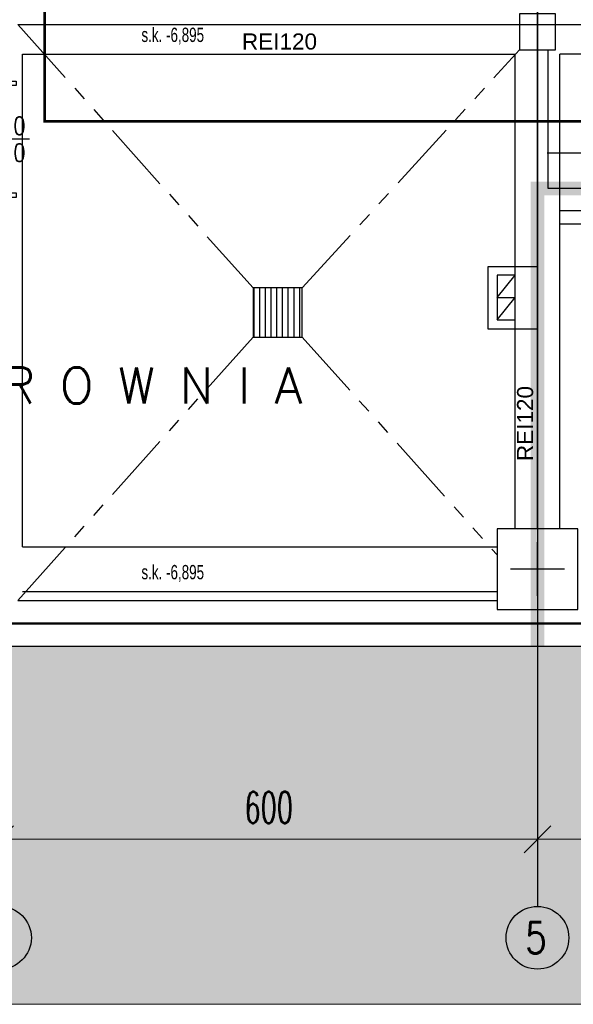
# Model space of a CAD drawing. Header units: centimetres. Extents: x -156440 to 298236, y -263599 to 81430.
# Tile 49 of 170: x 158244 to 164424, y -174092 to -163097. Entities that reach past the tile are written whole.
import ezdxf

# ---------------------------------------------------------------- set-up
doc = ezdxf.new("R2010")
doc.units = ezdxf.units.CM
doc.header["$LTSCALE"] = 50
doc.header["$PDMODE"] = 35
doc.header["$PDSIZE"] = 0.1
for name, pattern in [('Kondygnacja -2$0$ACAD_ISO03W100', [30, 12, -18]), ('Kondygnacja -2$0$DIVIDE', [31.75, 12.7, -6.35, 0, -6.35, 0, -6.35]), ('Kondygnacja -2$0$HIDDEN2', [4.7625, 3.175, -1.5875]), ('Kondygnacja -2$0$PHANTOM2', [31.75, 15.875, -3.175, 3.175, -3.175, 3.175, -3.175]), ('Linie przekrojowe$0$DASHDOT', [25.4, 12.7, -6.35, 0, -6.35]), ('Osie rzutów$0$DASHDOT2', [12.7, 6.35, -3.175, 0, -3.175])]:
    doc.linetypes.add(name, pattern=pattern)
doc.layers.get('0').update_dxf_attribs({"color": 8})
doc.layers.get('DEFPOINTS').update_dxf_attribs({"color": 8})
for name, color, linetype, lineweight in [('Kondygnacja -2$0$_SP KORYTA', 8, 'Continuous', 25), ('Kondygnacja -2$0$ARCH_INFO_WYMIARY', 8, 'Continuous', 9), ('Kondygnacja -2$0$RYSUNKOWE_NIEDRUK', 8, 'Continuous', 9), ('Linie przekrojowe$0$ARCH_LINIE PRZEKROJOWE', 8, 'Continuous', 25), ('Osie rzutów$0$ARCH_INFO_WYMIARY', 8, 'Continuous', 9)]:
    doc.layers.add(name, color=color, linetype=linetype, lineweight=lineweight)
for name, color, linetype in [('Kondygnacja -2$0$ARCH_ETAPOWANIE', 8, 'Kondygnacja -2$0$DIVIDE'), ('Kondygnacja -2$0$ARCH_GRUNT', 8, 'Continuous'), ('Kondygnacja -2$0$ARCH_INFO_ETYK_DRZWI_IST', 8, 'Continuous'), ('Kondygnacja -2$0$ARCH_INFO_ODPORNOŚĆ OGNIOWA', 8, 'Continuous'), ('Kondygnacja -2$0$ARCH_INFO_OPISY_IST', 8, 'Continuous'), ('Kondygnacja -2$0$ARCH_KONSTR_POWYŻEJ RZUTU_IST', 8, 'Kondygnacja -2$0$HIDDEN2'), ('Kondygnacja -2$0$ARCH_MUROWANE_IST', 9, 'Continuous'), ('Kondygnacja -2$0$ARCH_ODWODNIENIE_IST', 8, 'Kondygnacja -2$0$PHANTOM2'), ('Kondygnacja -2$0$ARCH_SCHODY_IST', 8, 'Continuous'), ('Kondygnacja -2$0$ARCH_WIDOK_IST', 8, 'Continuous'), ('Kondygnacja -2$0$ARCH_ŚLUSARKA_DRZWI_IST', 8, 'Continuous'), ('Kondygnacja -2$0$ARCH_ŻELBET_IST', 9, 'Continuous'), ('Osie rzutów$0$ARCH_INFO_OSIE_IST', 8, 'Osie rzutów$0$DASHDOT2'), ('Osie rzutów$0$ARCH_INFO_OSIE_OPISY_IST', 8, 'Continuous')]:
    doc.layers.add(name, color=color, linetype=linetype)
doc.styles.add('Kondygnacja -2$0$Arial', font='ARIAL.TTF')
doc.styles.add('Kondygnacja -2$0$BIKTS', font='bikromsw.shx', dxfattribs={"width": 0.8})
doc.styles.add('Kondygnacja -2$0$Romans', font='Romans.shx', dxfattribs={"width": 0.7})
doc.styles.add('Kondygnacja -2$0$ROMANS-50-CM', font='romans.shx', dxfattribs={"width": 0.8, "height": 10})
doc.styles.add('Osie rzutów$0$ROMANS-250-CM', font='romans.shx', dxfattribs={"width": 0.8, "height": 50})
doc.styles.add('Osie rzutów$0$wymiary_cuprum', font='Romans.shx', dxfattribs={"width": 0.6})
doc.dimstyles.new('Kondygnacja -2$0$Wymiary 1-100', dxfattribs={"dimtxt": 12, "dimasz": 10, "dimexe": 5, "dimexo": 0, "dimgap": 4, "dimtad": 1, "dimrnd": 0.5, "dimzin": 12, "dimdsep": 46, "dimtxsty": 'Kondygnacja -2$0$Romans', "dimblk": 'Kondygnacja -2$0$_Oblique', "dimcen": 10, "dimdle": 10, "dimclrt": 55, "dimazin": 0, "dimtfac": 1, "dimtmove": 1, "dimatfit": 3, "dimfxl": 0, "dimtolj": 1, "dimtzin": 0, "dimarcsym": 0})
doc.dimstyles.new('Osie rzutów$0$ARCH_ CT', dxfattribs={"dimtxt": 20, "dimasz": 20, "dimexe": 12, "dimexo": 20, "dimgap": 5, "dimtad": 1, "dimdec": 1, "dimrnd": 0.5, "dimzin": 9, "dimdsep": 46, "dimtxsty": 'Osie rzutów$0$wymiary_cuprum', "dimblk": 'Osie rzutów$0$_Oblique', "dimcen": 8, "dimdle": 12, "dimclrd": 256, "dimclre": 256, "dimclrt": 55, "dimadec": 1, "dimazin": 0, "dimtfac": 1, "dimtdec": 1, "dimtmove": 1, "dimatfit": 2, "dimldrblk": 'Osie rzutów$0$_Dot', "dimfxl": 0, "dimtolj": 1, "dimtzin": 0, "dimlwd": -1, "dimlwe": -1, "dimarcsym": 0})

# ---------------------------------------------------------------- blocks, each defined once
blk = doc.blocks.new('Osie rzutów$0$_Oblique')
at = {"color": 0, "linetype": 'ByBlock', "lineweight": -2}
blk.add_line((-0.5, -0.5), (0.5, 0.5), dxfattribs=at)
blk = doc.blocks.new('*D85')
at = {"layer": 'DEFPOINTS', "color": 0}
for p in [(8660, 4732.2), (9260, 4732.2), (9260, 4698.3)]:
    blk.add_point(p, dxfattribs=at)
at = {"layer": 'Osie rzutów$0$ARCH_INFO_WYMIARY'}
for p, q in [((8660, 4717.2), (8660, 4690.3)), ((9260, 4717.2), (9260, 4690.3)), ((8652, 4698.3), (9268, 4698.3))]:
    blk.add_line(p, q, dxfattribs=at)
at = {"layer": 'Osie rzutów$0$ARCH_INFO_WYMIARY', "xscale": 30, "yscale": 30, "zscale": 30, "rotation": 180}
blk.add_blockref('Osie rzutów$0$_Oblique', (8660, 4698.3), dxfattribs=at)
at = {"layer": 'Osie rzutów$0$ARCH_INFO_WYMIARY', "xscale": 30, "yscale": 30, "zscale": 30}
blk.add_blockref('Osie rzutów$0$_Oblique', (9260, 4698.3), dxfattribs=at)
at = {"layer": 'Osie rzutów$0$ARCH_INFO_WYMIARY', "color": 55, "insert": (8960, 4733.8), "char_height": 35, "attachment_point": 5, "style": 'Osie rzutów$0$wymiary_cuprum'}
blk.add_mtext('\\A1;600', dxfattribs=at)
blk = doc.blocks.new('Osie rzutów$0$_Dot')
at = {"color": 0, "linetype": 'ByBlock', "lineweight": -2}
blk.add_line((-0.5, 0), (-1, 0), dxfattribs=at)
at = {"color": 0, "linetype": 'ByBlock', "const_width": 0.5}
blk.add_lwpolyline([(-0.25, 0, 1), (0.25, 0, 1)], format="xyb", close=True, dxfattribs=at)
blk = doc.blocks.new('*D86')
at = {"layer": 'DEFPOINTS', "color": 0}
for p in [(8060, 4732.2), (8660, 4732.2), (8660, 4698.3)]:
    blk.add_point(p, dxfattribs=at)
at = {"layer": 'Osie rzutów$0$ARCH_INFO_WYMIARY'}
for p, q in [((8060, 4717.2), (8060, 4690.3)), ((8660, 4717.2), (8660, 4690.3)), ((8052, 4698.3), (8668, 4698.3))]:
    blk.add_line(p, q, dxfattribs=at)
at = {"layer": 'Osie rzutów$0$ARCH_INFO_WYMIARY', "xscale": 30, "yscale": 30, "zscale": 30, "rotation": 180}
blk.add_blockref('Osie rzutów$0$_Oblique', (8060, 4698.3), dxfattribs=at)
at = {"layer": 'Osie rzutów$0$ARCH_INFO_WYMIARY', "xscale": 30, "yscale": 30, "zscale": 30}
blk.add_blockref('Osie rzutów$0$_Oblique', (8660, 4698.3), dxfattribs=at)
at = {"layer": 'Osie rzutów$0$ARCH_INFO_WYMIARY', "color": 55, "insert": (8360, 4733.8), "char_height": 35, "attachment_point": 5, "style": 'Osie rzutów$0$wymiary_cuprum'}
blk.add_mtext('\\A1;600', dxfattribs=at)
blk = doc.blocks.new('Linie przekrojowe')
at = {"layer": 'Linie przekrojowe$0$ARCH_LINIE PRZEKROJOWE', "linetype": 'Linie przekrojowe$0$DASHDOT', "ltscale": 5, "const_width": 3, "flags": 128}
blk.add_lwpolyline([(8110, 12660), (8110, 5500), (8760, 5500), (8760, 5178.6)], dxfattribs=at)
blk = doc.blocks.new('Kondygnacja -2$0$_Oblique')
at = {"color": 0, "linetype": 'ByBlock', "lineweight": -2}
blk.add_line((-0.5, -0.5), (0.5, 0.5), dxfattribs=at)
blk = doc.blocks.new('*D251')
at = {"layer": 'DEFPOINTS', "color": 0}
for p in [(170874, -164585), (164144, -164982), (170874, -164982)]:
    blk.add_point(p, dxfattribs=at)
at = {"layer": 'Kondygnacja -2$0$ARCH_INFO_WYMIARY', "color": 0, "lineweight": -2}
for p, q in [((164134, -164585), (170884, -164585)), ((164144, -164593), (164144, -164580)), ((170874, -164593), (170874, -164580))]:
    blk.add_line(p, q, dxfattribs=at)
at = {"layer": 'Kondygnacja -2$0$ARCH_INFO_WYMIARY', "color": 0, "lineweight": -2, "xscale": 10, "yscale": 10, "zscale": 10, "rotation": 180}
blk.add_blockref('Kondygnacja -2$0$_Oblique', (164144, -164585), dxfattribs=at)
at = {"layer": 'Kondygnacja -2$0$ARCH_INFO_WYMIARY', "color": 0, "lineweight": -2, "xscale": 10, "yscale": 10, "zscale": 10}
blk.add_blockref('Kondygnacja -2$0$_Oblique', (170874, -164585), dxfattribs=at)
at = {"layer": 'Kondygnacja -2$0$ARCH_INFO_WYMIARY', "color": 55, "insert": (167509, -164575), "char_height": 12, "attachment_point": 5, "style": 'Kondygnacja -2$0$Romans'}
blk.add_mtext('\\A1;6730', dxfattribs=at)
blk = doc.blocks.new('Kondygnacja -2$0$DRZWI120')
at = {"lineweight": -3}
for p, q in [((0, -60), (0, 60)), ((-25, 0), (25, 0))]:
    blk.add_line(p, q, dxfattribs=at)
blk.add_line((0, 60), (120, 60))
for points in [[(-10, 65), (-10, 60), (0, 60), (0, 65)], [(-10, -60), (-10, -65), (0, -65), (0, -60)]]:
    blk.add_lwpolyline(points, close=True, dxfattribs=at)
blk.add_arc((0, 60), 120, 270, 0, dxfattribs=at)
blk = doc.blocks.new('Kondygnacja -2$0$konstukcja stropu -2')
at = {"layer": 'Kondygnacja -2$0$ARCH_KONSTR_POWYŻEJ RZUTU_IST', "ltscale": 10}
for p, q in [((8085, 5575), (8635, 5575)), ((8085, 5025), (8085, 5575)), ((8635, 5045), (8635, 5575)), ((8685, 5045), (8685, 5575)), ((9235, 5575), (8685, 5575)), ((8085, 5025), (8615, 5025)), ((8085, 4975), (8615, 4975))]:
    blk.add_line(p, q, dxfattribs=at)
at = {"layer": 'Kondygnacja -2$0$ARCH_KONSTR_POWYŻEJ RZUTU_IST', "ltscale": 10, "style": 'Kondygnacja -2$0$BIKTS', "width": 0.7}
for p in [(8217.9, 5588.6), (8217.9, 4988.6)]:
    blk.add_text('s.k. -6,895', height=16, dxfattribs=at).set_placement(p)
blk = doc.blocks.new('Osie rzutów')
at = {"layer": 'Osie rzutów$0$ARCH_INFO_OSIE_IST', "ltscale": 10}
for p, q in [((8660, 12510), (8660, 4623.26)), ((4436.04, 5600), (15156.54, 5600)), ((8660, 4970), (8660, 5030)), ((4436.04, 5000), (15156.54, 5000)), ((8690, 5000), (8630, 5000))]:
    blk.add_line(p, q, dxfattribs=at)
at = {"layer": 'Osie rzutów$0$ARCH_INFO_OSIE_OPISY_IST'}
for centre in [(8060, 4588.26), (8660, 4588.26)]:
    blk.add_circle(centre, 35, dxfattribs=at)
at = {"layer": 'Osie rzutów$0$ARCH_INFO_OSIE_OPISY_IST', "style": 'Osie rzutów$0$ROMANS-250-CM', "width": 0.8}
blk.add_text('5', height=35, dxfattribs=at).set_placement((8646.23, 4570.86))
at = {"layer": 'Osie rzutów$0$ARCH_INFO_WYMIARY'}
for base, p1, p2, picture, middle in [((8660, 4698.26), (8060, 4732.19), (8660, 4732.19), '*D86', (8360, 4733.76)), ((9260, 4698.26), (8660, 4732.19), (9260, 4732.19), '*D85', (8960, 4733.76))]:
    dim = blk.add_linear_dim(base=base, p1=p1, p2=p2, dimstyle='Osie rzutów$0$ARCH_ CT', override={"dimtxt": 35, "dimasz": 30, "dimexe": 8, "dimexo": 15, "dimgap": 18, "dimdle": 8}, dxfattribs=at)
    dim.commit()
    dim.dimension.update_dxf_attribs({"geometry": picture, "text_midpoint": middle})

msp = doc.modelspace()

# ---------------------------------------------------------------- hatches: boundary and pattern name
at = {"layer": 'Kondygnacja -2$0$ARCH_GRUNT', "linetype": 'Continuous', "lineweight": 5}
h = msp.add_hatch(dxfattribs=at)
h.set_pattern_fill('EARTH', color=256, scale=150.000081, angle=45, style=0)
h.set_pattern_definition([(45, (77424.2, -219231.8), (-1e-09, 1347.039), [952.501, -952.501]), (45, (77171.7, -218979.2), (-1e-09, 1347.039), [952.501, -952.501]), (45, (76919.1, -218726.6), (-1e-09, 1347.039), [952.501, -952.501]), (135, (76919.1, -218558.25), (-1347.039, -1e-09), [952.501, -952.501]), (135, (77171.7, -218305.7), (-1347.039, -1e-09), [952.501, -952.501]), (135, (77424.2, -218053.1), (-1347.039, -1e-09), [952.501, -952.501])])
h.paths.add_polyline_path([(212884.241, -145231.769), (212884.241, -170091.769), (126714.241, -170091.769), (126714.241, -162416.769), (124204.241, -162416.769), (124204.241, -158046.769), (126714.241, -158046.769), (126714.241, -145411.769), (124194.241, -145411.769), (124194.241, -139051.769), (126714.241, -139051.769), (126714.241, -120371.769), (126974.241, -120371.769), (126974.241, -120331.769), (123340.682, -120331.769), (104210.686, -114846.331), (92327.304, -139115.894), (85328.346, -135672.845), (88440.332, -129346.864), (81118.345, -125744.905), (84534.909, -118799.785), (97303.521, -125081.142), (97363.112, -124960.006), (104094.752, -111276.07), (123872.677, -116947.299), (125577.831, -117931.769), (126814.241, -117931.769), (126814.241, -111935.99), (122814.241, -111935.99), (122814.241, -112482.599), (111546.999, -109251.769), (100611.443, -109251.769), (95479.978, -119726.267), (82711.366, -113444.91), (75763.47, -127568.448), (83085.457, -131170.407), (79973.47, -137496.388), (94157.494, -144474.039), (106329.469, -119615.08), (122714.241, -124313.338), (122714.241, -135051.769), (120194.241, -135051.769), (120194.241, -149411.769), (122714.241, -149411.769), (122714.241, -154046.769), (120204.241, -154046.769), (120204.241, -166416.769), (122714.241, -166416.769), (122714.241, -174091.769), (216884.241, -174091.769), (216884.241, -145231.769)])
at = {"layer": 'Kondygnacja -2$0$ARCH_ODWODNIENIE_IST'}
h = msp.add_hatch(dxfattribs=at)
h.set_pattern_fill('ANSI31', color=256, scale=20, angle=45, style=0)
h.set_pattern_definition([(90, (1117235.51, 23503.93), (-63.5, 1e-14), [])])
h.paths.add_polyline_path([(160849.241, -166641.769), (161399.241, -166641.769), (161399.241, -166091.769), (160849.241, -166091.769)])

# ---------------------------------------------------------------- linework, layer by layer
at = {"layer": 'Kondygnacja -2$0$ARCH_ETAPOWANIE', "ltscale": 10, "const_width": 150, "elevation": -3480}
msp.add_lwpolyline([(164024.241, -171004.045), (164024.241, -164981.769), (173044.241, -164981.769), (173044.241, -171004.045)], dxfattribs=at)
at = {"layer": 'Kondygnacja -2$0$ARCH_MUROWANE_IST', "ltscale": 4}
for p, q in [((158224.241, -163151.769, -3480), (163824.241, -163151.769, -3480)), ((164024.241, -168781.769, -3480), (164024.241, -163431.769, -3480)), ((164144.241, -164981.769, -3480), (164144.241, -163431.769, -3480)), ((170874.241, -164981.769, -3480), (164144.241, -164981.769, -3480)), ((164274.241, -168781.769, -3480), (164274.241, -165231.769, -3480)), ((169824.241, -165231.769, -3480), (164274.241, -165231.769, -3480)), ((163574.241, -166198.999, -3480), (163774.241, -166198.999, -3480)), ((126964.241, -169841.769, -3480), (212634.241, -169841.769, -3480)), ((126714.241, -170091.769, -3480), (212884.241, -170091.769, -3480))]:
    msp.add_line(p, q, dxfattribs=at)
at = {"layer": 'Kondygnacja -2$0$ARCH_MUROWANE_IST', "ltscale": 4, "elevation": -3480}
msp.add_lwpolyline([(164024.241, -166551.769), (163474.241, -166551.769), (163474.241, -165851.769), (164024.241, -165851.769)], dxfattribs=at)
msp.add_lwpolyline([(163574.241, -166448.999), (163774.241, -166448.999), (163774.241, -165948.999), (163574.241, -165948.999)], close=True, dxfattribs=at)
at = {"layer": 'Kondygnacja -2$0$ARCH_ODWODNIENIE_IST'}
for p, q in [((158224.241, -163151.769, -3480), (160849.241, -166091.769, -3480)), ((161399.241, -166091.769, -3480), (163824.241, -163431.769, -3480)), ((158224.241, -169581.769, -3480), (160849.241, -166641.769, -3480)), ((161399.241, -166641.769, -3480), (163574.241, -169073.282, -3480))]:
    msp.add_line(p, q, dxfattribs=at)
at = {"layer": 'Kondygnacja -2$0$ARCH_SCHODY_IST', "linetype": 'Kondygnacja -2$0$ACAD_ISO03W100'}
msp.add_line((169319.2, -165381.769, -3480), (164274.241, -165381.769, -3480), dxfattribs=at)
at = {"layer": 'Kondygnacja -2$0$ARCH_WIDOK_IST', "ltscale": 2}
for p, q in [((164024.241, -163581.428, -3480), (164024.241, -162848.555, -3480)), ((163494.844, -163151.769, -3480), (164831.078, -163151.769, -3480))]:
    msp.add_line(p, q, dxfattribs=at)
at = {"layer": 'Kondygnacja -2$0$ARCH_WIDOK_IST'}
for p, q in [((163574.241, -166198.999, -3480), (163774.241, -165948.999, -3480)), ((163574.241, -166448.999, -3480), (163774.241, -166198.999, -3480))]:
    msp.add_line(p, q, dxfattribs=at)
at = {"layer": 'Kondygnacja -2$0$ARCH_WIDOK_IST', "elevation": -3480}
msp.add_lwpolyline([(160849.241, -166641.769), (161399.241, -166641.769), (161399.241, -166091.769), (160849.241, -166091.769)], close=True, dxfattribs=at)
at = {"layer": 'Kondygnacja -2$0$ARCH_ŻELBET_IST', "ltscale": 4}
for p, q in [((158224.241, -169581.769, -3480), (163574.241, -169581.769, -3480)), ((126974.241, -169831.769, -3480), (212624.241, -169831.769, -3480))]:
    msp.add_line(p, q, dxfattribs=at)
at = {"layer": 'Kondygnacja -2$0$ARCH_ŻELBET_IST', "ltscale": 4, "elevation": -3480}
for points in [[(163824.241, -163431.769), (164224.241, -163431.769), (164224.241, -163031.769), (163824.241, -163031.769)], [(163574.241, -169681.769), (164474.241, -169681.769), (164474.241, -168781.769), (163574.241, -168781.769)]]:
    msp.add_lwpolyline(points, close=True, dxfattribs=at)
at = {"layer": 'Kondygnacja -2$0$RYSUNKOWE_NIEDRUK', "linetype": 'Continuous', "lineweight": 5, "elevation": -3480}
for points in [[(212884.241, -170091.769), (126714.241, -170091.769), (126714.241, -162416.769), (124204.241, -162416.769), (124204.241, -158046.769), (126714.241, -158046.769), (126714.241, -145411.769), (124194.241, -145411.769), (124194.241, -139051.769), (126714.241, -139051.769), (126714.241, -120371.769), (126974.241, -120371.769), (126974.241, -120331.769), (123340.682, -120331.769), (104210.686, -114846.331)], [(106329.469, -119615.08), (122714.241, -124313.338), (122714.241, -135051.769), (120194.241, -135051.769), (120194.241, -149411.769), (122714.241, -149411.769), (122714.241, -154046.769), (120204.241, -154046.769), (120204.241, -166416.769), (122714.241, -166416.769), (122714.241, -174091.769), (216884.241, -174091.769)]]:
    msp.add_lwpolyline(points, dxfattribs=at)

# ---------------------------------------------------------------- block references
at = {"xscale": 10, "yscale": 10, "zscale": 10}
msp.add_blockref('Linie przekrojowe', (77424.241, -219231.769), dxfattribs=at)
at = {"layer": 'Kondygnacja -2$0$_SP KORYTA', "xscale": 10, "yscale": 10, "zscale": 10}
msp.add_blockref('Kondygnacja -2$0$konstukcja stropu -2', (77424.241, -219231.769, -3480), dxfattribs=at)
at = {"layer": 'Kondygnacja -2$0$ARCH_ŚLUSARKA_DRZWI_IST', "xscale": -10, "yscale": 10, "zscale": 10}
msp.add_blockref('Kondygnacja -2$0$DRZWI120', (158104.241, -164431.769, -3480), dxfattribs=at)
at = {"layer": 'Osie rzutów$0$ARCH_INFO_OSIE_IST', "xscale": 10, "yscale": 10, "zscale": 10}
msp.add_blockref('Osie rzutów', (77424.241, -219231.769), dxfattribs=at)

# ---------------------------------------------------------------- texts
at = {"layer": 'Kondygnacja -2$0$ARCH_INFO_ETYK_DRZWI_IST', "insert": (158104.241, -164431.769, -3480), "char_height": 200, "width": 100, "attachment_point": 5, "line_spacing_factor": 0.9, "style": 'Kondygnacja -2$0$ROMANS-50-CM'}
msp.add_mtext('120\\P210', dxfattribs=at)
at = {"layer": 'Kondygnacja -2$0$ARCH_INFO_ODPORNOŚĆ OGNIOWA', "insert": (161144.348, -163341.318, -3480), "char_height": 180, "width": 533.32525, "attachment_point": 5, "style": 'Kondygnacja -2$0$Arial'}
msp.add_mtext('REI120', dxfattribs=at)
at = {"layer": 'Kondygnacja -2$0$ARCH_INFO_ODPORNOŚĆ OGNIOWA', "insert": (163887.124, -167606.341, -3480), "char_height": 180, "width": 533.32525, "attachment_point": 5, "rotation": 90, "style": 'Kondygnacja -2$0$Arial'}
msp.add_mtext('REI120', dxfattribs=at)
at = {"layer": 'Kondygnacja -2$0$ARCH_INFO_OPISY_IST', "insert": (152503.041, -166981.347, -3480), "char_height": 400, "width": 11952.58241, "attachment_point": 1, "style": 'Kondygnacja -2$0$ROMANS-50-CM'}
msp.add_mtext('{\\W1;A K U M U L A T O R O W N I A}', dxfattribs=at)

# ---------------------------------------------------------------- dimensions: what is measured, and where the dimension line sits
at = {"layer": 'Kondygnacja -2$0$ARCH_INFO_WYMIARY'}
dim = msp.add_linear_dim(base=(170874.241, -164584.874, -3480), p1=(164144.241, -164981.769, -3480), p2=(170874.241, -164981.769, -3480), dimstyle='Kondygnacja -2$0$Wymiary 1-100', dxfattribs=at)
dim.commit()
dim.dimension.update_dxf_attribs({"geometry": '*D251', "text_midpoint": (167509.241, -164574.874, -3480)})

doc.saveas('drawing.dxf')
